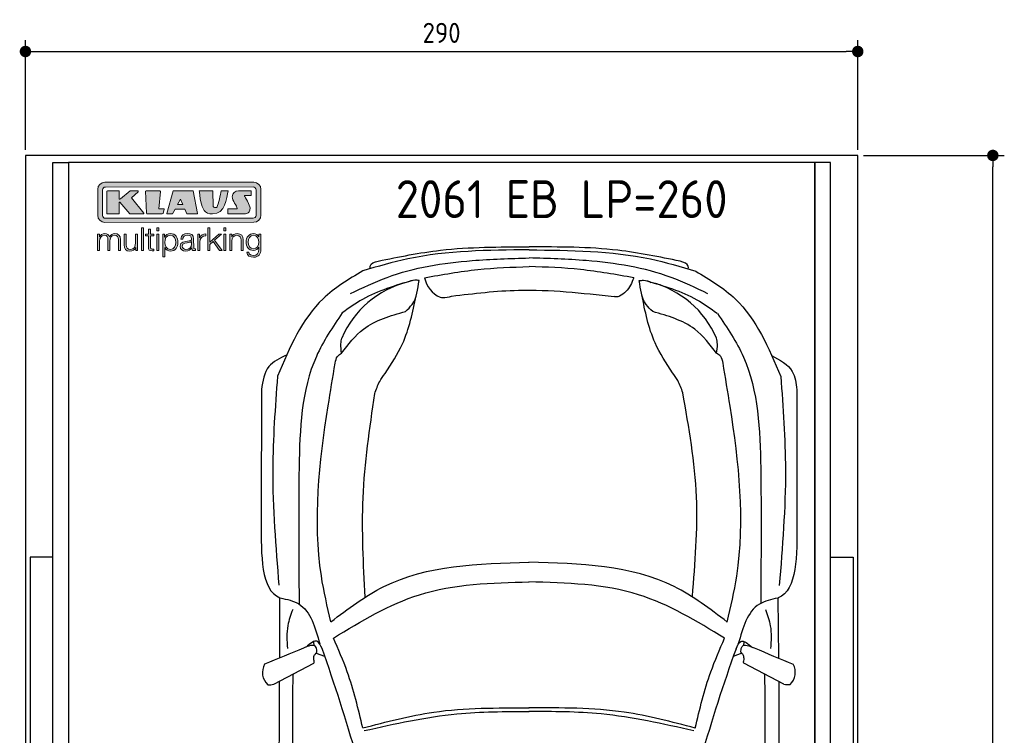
# Model space of a CAD drawing. Header units: millimetres. Extents: x -20 to 3411, y -1009 to 5673.
# Tile 2 of 2: x -20 to 3411, y 3179 to 5673. Entities that reach past the tile are written whole.
import ezdxf

# ---------------------------------------------------------------- set-up
doc = ezdxf.new("R2010")
doc.units = ezdxf.units.MM
for name, color, linetype in [('4', 3, 'Continuous'), ('5', 3, 'Continuous'), ('Car', 10, 'Continuous'), ('Logo', 7, 'Continuous')]:
    doc.layers.add(name, color=color, linetype=linetype)
doc.styles.get("Standard").update_dxf_attribs({"font": 'ISOCP.SHX'})
doc.dimstyles.new('GEN-ISO', dxfattribs={"dimscale": 20, "dimtxt": 3.5, "dimasz": 2, "dimexe": 2, "dimexo": 1, "dimgap": 1.5, "dimtad": 1, "dimdec": 1, "dimdsep": 46, "dimtxsty": 'Standard', "dimblk": 'PUNKT', "dimcen": 2, "dimclrd": 256, "dimclre": 256, "dimclrt": 2, "dimadec": 0, "dimazin": 0, "dimtp": 0.1, "dimtm": 0.1, "dimtfac": 0.71, "dimtdec": 1, "dimtmove": 2, "dimatfit": 3, "dimldrblk": 'PUNKT', "dimfxl": 0, "dimtolj": 1, "dimarcsym": 0})

# ---------------------------------------------------------------- blocks, each defined once
blk = doc.blocks.new('PUNKT')
at = {"layer": '4', "color": 0, "linetype": 'ByBlock'}
blk.add_line((-0.5, 0), (-1, 0), dxfattribs=at)
at = {"layer": '4', "color": 0, "linetype": 'ByBlock', "const_width": 0.5}
blk.add_lwpolyline([(-0.25, 0, 1), (0.25, 0, 1)], format="xyb", close=True, dxfattribs=at)
blk = doc.blocks.new('*D3')
at = {"layer": '5', "lineweight": -2}
for p, q in [((0, 5220), (0, 5602.1)), ((2900, 5220), (2900, 5602.1)), ((40, 5562.1), (2860, 5562.1))]:
    blk.add_line(p, q, dxfattribs=at)
at = {"layer": 'DEFPOINTS', "color": 0}
for p in [(2900, 5562.1), (0, 5200), (2900, 5200)]:
    blk.add_point(p, dxfattribs=at)
at = {"layer": '5', "lineweight": -2, "xscale": 40, "yscale": 40, "zscale": 40, "rotation": 180}
blk.add_blockref('PUNKT', (0, 5562.1), dxfattribs=at)
at = {"layer": '5', "lineweight": -2, "xscale": 40, "yscale": 40, "zscale": 40}
blk.add_blockref('PUNKT', (2900, 5562.1), dxfattribs=at)
at = {"layer": '5', "color": 2, "insert": (1450, 5627.1), "char_height": 70, "attachment_point": 5}
blk.add_mtext('290', dxfattribs=at)
blk = doc.blocks.new('*D6')
at = {"layer": '5', "lineweight": -2}
for p, q in [((2920, 5200), (3410.6, 5200)), ((3370.6, 40), (3370.6, 5160)), ((2870, 0), (3410.6, 0))]:
    blk.add_line(p, q, dxfattribs=at)
at = {"layer": 'DEFPOINTS', "color": 0}
for p in [(2900, 5200), (3370.6, 5200), (2850, 0)]:
    blk.add_point(p, dxfattribs=at)
at = {"layer": '5', "lineweight": -2, "xscale": 40, "yscale": 40, "zscale": 40}
for p, rotation in [((3370.6, 5200), 90), ((3370.6, 0), 270)]:
    blk.add_blockref('PUNKT', p, dxfattribs=dict(at, rotation=rotation))
at = {"layer": '5', "color": 2, "insert": (3305.6, 2600), "char_height": 70, "attachment_point": 5, "rotation": 90}
blk.add_mtext('\\A1;520', dxfattribs=at)
blk = doc.blocks.new('KLAUS')
at = {"layer": 'Logo'}
h = blk.add_hatch(color=8, dxfattribs=at)
h.dxf.hatch_style = 2
edge = h.paths.add_edge_path()
edge.add_spline(control_points=[(3.6, 29.09), (2.88, 29.09), (2.3, 28.51), (2.3, 27.8), (2.3, 27.8), (2.3, 16.11), (2.3, 16.11), (2.3, 15.39), (2.88, 14.81), (3.6, 14.81), (3.6, 14.81), (71.16, 14.81), (71.16, 14.81), (71.88, 14.81), (72.46, 15.39), (72.46, 16.11), (72.46, 16.11), (72.46, 27.8), (72.46, 27.8), (72.46, 28.51), (71.88, 29.09), (71.16, 29.09), (71.16, 29.09), (3.6, 29.09), (3.6, 29.09), (3.6, 29.09), (3.6, 29.09), (3.6, 29.09)], knot_values=[0, 0, 0, 0, 1, 1, 1, 2, 2, 2, 3, 3, 3, 4, 4, 4, 5, 5, 5, 6, 6, 6, 7, 7, 7, 8, 8, 8, 9, 9, 9, 9], degree=3, periodic=0)
edge = h.paths.add_edge_path()
edge.add_spline(control_points=[(3.35, 31.23), (3.35, 31.23), (71.47, 31.23), (71.47, 31.23), (73.26, 31.23), (74.71, 29.77), (74.71, 27.99), (74.71, 27.99), (74.71, 16.17), (74.71, 16.17), (74.71, 14.38), (73.26, 12.93), (71.47, 12.93), (71.47, 12.93), (3.35, 12.93), (3.35, 12.93), (1.56, 12.93), (0.11, 14.38), (0.11, 16.17), (0.11, 16.17), (0.11, 27.99), (0.11, 27.99), (0.11, 29.77), (1.56, 31.23), (3.35, 31.23), (3.35, 31.23), (3.35, 31.23), (3.35, 31.23)], knot_values=[0, 0, 0, 0, 1, 1, 1, 2, 2, 2, 3, 3, 3, 4, 4, 4, 5, 5, 5, 6, 6, 6, 7, 7, 7, 8, 8, 8, 9, 9, 9, 9], degree=3, periodic=0)
h = blk.add_hatch(color=8, dxfattribs=at)
h.dxf.hatch_style = 2
edge = h.paths.add_edge_path()
edge.add_spline(control_points=[(4.5, 27.33), (4.5, 27.33), (9.7, 27.33), (9.7, 27.33), (9.84, 27.33), (9.96, 27.22), (9.96, 27.08), (9.96, 27.08), (9.96, 23.69), (9.96, 23.69), (9.96, 23.69), (9.94, 23.64), (10.04, 23.59), (10.14, 23.53), (10.2, 23.57), (10.2, 23.57), (10.2, 23.57), (10.51, 23.75), (10.51, 23.75), (10.51, 23.75), (14.94, 27.33), (14.94, 27.33), (14.94, 27.33), (18.41, 27.33), (18.41, 27.33), (18.41, 27.33), (18.49, 27.33), (18.56, 27.2), (18.65, 27.04), (18.53, 26.91), (18.53, 26.91), (18.53, 26.91), (15.49, 24.11), (15.49, 24.11), (15.49, 24.11), (21.14, 17.06), (21.14, 17.06), (21.14, 17.06), (21.13, 16.91), (21.13, 16.91), (21.08, 16.84), (20.99, 16.82), (20.99, 16.82), (20.99, 16.82), (14.7, 16.82), (14.7, 16.82), (14.7, 16.82), (10.26, 22.17), (10.26, 22.17), (10.26, 22.17), (10.19, 22.24), (10.08, 22.21), (9.97, 22.18), (9.96, 22.11), (9.96, 22.11), (9.96, 22.11), (9.96, 17.08), (9.96, 17.08), (9.96, 16.94), (9.84, 16.82), (9.7, 16.82), (9.7, 16.82), (4.5, 16.82), (4.5, 16.82), (4.36, 16.82), (4.25, 16.94), (4.25, 17.08), (4.25, 17.08), (4.25, 27.08), (4.25, 27.08), (4.25, 27.22), (4.36, 27.33), (4.5, 27.33), (4.5, 27.33), (4.5, 27.33), (4.5, 27.33)], knot_values=[0, 0, 0, 0, 1, 1, 1, 2, 2, 2, 3, 3, 3, 4, 4, 4, 5, 5, 5, 6, 6, 6, 7, 7, 7, 8, 8, 8, 9, 9, 9, 10, 10, 10, 11, 11, 11, 12, 12, 12, 13, 13, 13, 14, 14, 14, 15, 15, 15, 16, 16, 16, 17, 17, 17, 18, 18, 18, 19, 19, 19, 20, 20, 20, 21, 21, 21, 22, 22, 22, 23, 23, 23, 24, 24, 24, 25, 25, 25, 25], degree=3, periodic=0)
h = blk.add_hatch(color=8, dxfattribs=at)
h.dxf.hatch_style = 2
h.paths.add_polyline_path([(22.42, 17.06), (21.97, 27.15), (22.24, 27.33), (28.55, 27.33), (28.86, 26.97), (28.01, 19.08), (30.26, 19.07), (30.44, 18.95), (30.08, 16.95), (29.49, 16.82), (22.6, 16.82)])
h = blk.add_hatch(color=8, dxfattribs=at)
h.paths.add_polyline_path([(36.52, 21.01), (38.93, 21.01), (37.87, 23.57)])
h.paths.add_polyline_path([(34.52, 27.33), (43.65, 27.33), (45.76, 16.94), (45.57, 16.82), (40.83, 16.82), (39.89, 18.95), (35.42, 18.95), (34.27, 16.82), (31.78, 16.82), (31.66, 17)])
h = blk.add_hatch(color=8, dxfattribs=at)
h.dxf.hatch_style = 2
edge = h.paths.add_edge_path()
edge.add_spline(control_points=[(52.69, 27.32), (52.69, 27.32), (52.88, 20.14), (52.88, 20.14), (53.01, 19.89), (53.2, 19.77), (53.43, 19.71), (53.91, 19.59), (54.43, 19.57), (54.64, 20.03), (55.23, 21.34), (56.27, 25.45), (56.6, 27.33), (56.6, 27.33), (59.77, 27.33), (59.77, 27.33), (58.77, 23.9), (58.56, 16.82), (52.63, 16.76), (48.72, 16.72), (48.01, 19.35), (47.27, 22.24), (46.89, 23.68), (46.54, 27.33), (46.54, 27.33), (46.54, 27.33), (52.69, 27.32), (52.69, 27.32), (52.69, 27.32), (52.69, 27.32), (52.69, 27.32)], knot_values=[0, 0, 0, 0, 1, 1, 1, 2, 2, 2, 3, 3, 3, 4, 4, 4, 5, 5, 5, 6, 6, 6, 7, 7, 7, 8, 8, 8, 9, 9, 9, 10, 10, 10, 10], degree=3, periodic=0)
h = blk.add_hatch(color=8, dxfattribs=at)
h.dxf.hatch_style = 2
edge = h.paths.add_edge_path()
edge.add_spline(control_points=[(64.46, 27.33), (64.46, 27.33), (70.31, 27.33), (70.31, 27.33), (70.31, 26.52), (70.31, 26.02), (70.31, 25.12), (70.31, 25.12), (67.3, 25.12), (67.3, 25.12), (67.24, 25.04), (67.25, 25.11), (67.25, 24.91), (67.25, 24.88), (69.73, 20.38), (69.73, 19.57), (69.73, 16.4), (67.22, 16.81), (65.9, 16.82), (65.9, 16.82), (59.59, 16.82), (59.59, 16.82), (59.59, 17.76), (59.59, 18.23), (59.59, 19.14), (59.59, 19.14), (63.75, 19.14), (63.75, 19.14), (63.82, 19.22), (63.81, 19.11), (63.81, 19.31), (63.81, 20.32), (61.58, 23.06), (61.58, 24.63), (61.58, 26.33), (62.83, 27.34), (64.46, 27.33), (64.46, 27.33), (64.46, 27.33), (64.46, 27.33)], knot_values=[0, 0, 0, 0, 1, 1, 1, 2, 2, 2, 3, 3, 3, 4, 4, 4, 5, 5, 5, 6, 6, 6, 7, 7, 7, 8, 8, 8, 9, 9, 9, 10, 10, 10, 11, 11, 11, 12, 12, 12, 13, 13, 13, 13], degree=3, periodic=0)
h = blk.add_hatch(color=30, dxfattribs=at)
h.dxf.hatch_style = 2
h.paths.add_polyline_path([(20.07, 0), (20.99, 0), (20.99, 10.45), (20.07, 10.45)])
h = blk.add_hatch(color=30, dxfattribs=at)
h.dxf.hatch_style = 2
edge = h.paths.add_edge_path()
edge.add_spline(control_points=[(24.22, 9.82), (24.22, 9.82), (23.3, 9.82), (23.3, 9.82), (23.3, 9.82), (23.3, 7.55), (23.3, 7.55), (23.3, 7.55), (21.98, 7.55), (21.98, 7.55), (21.98, 7.55), (21.98, 6.78), (21.98, 6.78), (21.98, 6.78), (23.3, 6.78), (23.3, 6.78), (23.3, 6.78), (23.3, 1.61), (23.3, 1.61), (23.28, 0.32), (23.71, -0.09), (24.94, -0.09), (25.22, -0.09), (25.48, -0.06), (25.76, -0.06), (25.76, -0.06), (25.76, 0.73), (25.76, 0.73), (25.5, 0.7), (25.23, 0.69), (24.97, 0.69), (24.31, 0.73), (24.22, 1.08), (24.22, 1.68), (24.22, 1.68), (24.22, 6.78), (24.22, 6.78), (24.22, 6.78), (25.76, 6.78), (25.76, 6.78), (25.76, 6.78), (25.76, 7.55), (25.76, 7.55), (25.76, 7.55), (24.22, 7.55), (24.22, 7.55), (24.22, 7.55), (24.22, 9.82), (24.22, 9.82), (24.22, 9.82), (24.22, 9.82), (24.22, 9.82)], knot_values=[0, 0, 0, 0, 1, 1, 1, 2, 2, 2, 3, 3, 3, 4, 4, 4, 5, 5, 5, 6, 6, 6, 7, 7, 7, 8, 8, 8, 9, 9, 9, 10, 10, 10, 11, 11, 11, 12, 12, 12, 13, 13, 13, 14, 14, 14, 15, 15, 15, 16, 16, 16, 17, 17, 17, 17], degree=3, periodic=0)
h = blk.add_hatch(color=30, dxfattribs=at)
h.paths.add_polyline_path([(27.1, 0), (28.03, 0), (28.03, 7.55), (27.1, 7.55)])
h.paths.add_polyline_path([(27.1, 8.98), (28.03, 8.98), (28.03, 10.45), (27.1, 10.45)])
h = blk.add_hatch(color=30, dxfattribs=at)
h.dxf.hatch_style = 2
h.paths.add_polyline_path([(50.4, 0), (51.32, 0), (51.32, 2.87), (52.82, 4.11), (55.8, 0), (56.96, 0), (53.52, 4.76), (56.74, 7.55), (55.51, 7.55), (51.32, 3.89), (51.32, 10.45), (50.4, 10.45)])
h = blk.add_hatch(color=30, dxfattribs=at)
h.paths.add_polyline_path([(57.74, 0), (58.66, 0), (58.66, 7.55), (57.74, 7.55)])
h.paths.add_polyline_path([(57.74, 8.98), (58.66, 8.98), (58.66, 10.45), (57.74, 10.45)])
h = blk.add_hatch(color=30, dxfattribs=at)
h.dxf.hatch_style = 2
edge = h.paths.add_edge_path()
edge.add_spline(control_points=[(0, 0), (0, 0), (0.92, 0), (0.92, 0), (0.92, 0), (0.92, 4.22), (0.92, 4.22), (0.94, 5.8), (1.58, 7), (3.18, 7), (4.35, 7), (4.77, 6.15), (4.76, 5.12), (4.76, 5.12), (4.76, 0), (4.76, 0), (4.76, 0), (5.68, 0), (5.68, 0), (5.68, 0), (5.68, 4.27), (5.68, 4.27), (5.68, 5.68), (6.14, 7), (7.73, 7), (9.05, 7), (9.52, 6.32), (9.52, 5.08), (9.52, 5.08), (9.52, 0), (9.52, 0), (9.52, 0), (10.44, 0), (10.44, 0), (10.44, 0), (10.44, 5.12), (10.44, 5.12), (10.44, 6.91), (9.59, 7.77), (7.94, 7.77), (6.94, 7.77), (5.99, 7.29), (5.54, 6.3), (5.26, 7.29), (4.36, 7.77), (3.37, 7.77), (2.17, 7.77), (1.38, 7.19), (0.89, 6.28), (0.89, 6.28), (0.85, 6.28), (0.85, 6.28), (0.85, 6.28), (0.85, 7.55), (0.85, 7.55), (0.85, 7.55), (0, 7.55), (0, 7.55), (0, 7.55), (0, 0), (0, 0), (0, 0), (0, 0), (0, 0)], knot_values=[0, 0, 0, 0, 1, 1, 1, 2, 2, 2, 3, 3, 3, 4, 4, 4, 5, 5, 5, 6, 6, 6, 7, 7, 7, 8, 8, 8, 9, 9, 9, 10, 10, 10, 11, 11, 11, 12, 12, 12, 13, 13, 13, 14, 14, 14, 15, 15, 15, 16, 16, 16, 17, 17, 17, 18, 18, 18, 19, 19, 19, 20, 20, 20, 21, 21, 21, 21], degree=3, periodic=0)
h = blk.add_hatch(color=30, dxfattribs=at)
h.dxf.hatch_style = 2
edge = h.paths.add_edge_path()
edge.add_spline(control_points=[(18.31, 7.55), (18.31, 7.55), (17.39, 7.55), (17.39, 7.55), (17.39, 7.55), (17.39, 3.59), (17.39, 3.59), (17.39, 2.05), (16.7, 0.56), (15.12, 0.56), (13.66, 0.56), (13.15, 1.27), (13.1, 2.64), (13.1, 2.64), (13.1, 7.55), (13.1, 7.55), (13.1, 7.55), (12.18, 7.55), (12.18, 7.55), (12.18, 7.55), (12.18, 2.65), (12.18, 2.65), (12.18, 0.89), (12.93, -0.22), (14.83, -0.22), (15.96, -0.22), (16.95, 0.35), (17.44, 1.36), (17.44, 1.36), (17.47, 1.36), (17.47, 1.36), (17.47, 1.36), (17.47, 0), (17.47, 0), (17.47, 0), (18.31, 0), (18.31, 0), (18.31, 0), (18.31, 7.55), (18.31, 7.55), (18.31, 7.55), (18.31, 7.55), (18.31, 7.55)], knot_values=[0, 0, 0, 0, 1, 1, 1, 2, 2, 2, 3, 3, 3, 4, 4, 4, 5, 5, 5, 6, 6, 6, 7, 7, 7, 8, 8, 8, 9, 9, 9, 10, 10, 10, 11, 11, 11, 12, 12, 12, 13, 13, 13, 14, 14, 14, 14], degree=3, periodic=0)
h = blk.add_hatch(color=30, dxfattribs=at)
edge = h.paths.add_edge_path()
edge.add_spline(control_points=[(35.84, 3.78), (35.84, 2.21), (35.12, 0.56), (33.37, 0.56), (31.4, 0.56), (30.72, 2.21), (30.72, 3.78), (30.72, 5.49), (31.33, 7), (33.37, 7), (35.12, 7), (35.84, 5.34), (35.84, 3.78), (35.84, 3.78), (35.84, 3.78), (35.84, 3.78)], knot_values=[0, 0, 0, 0, 1, 1, 1, 2, 2, 2, 3, 3, 3, 4, 4, 4, 5, 5, 5, 5], degree=3, periodic=0)
edge = h.paths.add_edge_path()
edge.add_spline(control_points=[(29.79, -2.8), (29.79, -2.8), (30.72, -2.8), (30.72, -2.8), (30.72, -2.8), (30.72, 1.43), (30.72, 1.43), (30.72, 1.43), (30.74, 1.43), (30.74, 1.43), (31.14, 0.35), (32.24, -0.22), (33.37, -0.22), (35.66, -0.22), (36.76, 1.64), (36.76, 3.78), (36.76, 5.91), (35.66, 7.77), (33.37, 7.77), (32.15, 7.77), (31.1, 7.14), (30.67, 6.12), (30.67, 6.12), (30.64, 6.12), (30.64, 6.12), (30.64, 6.12), (30.64, 7.55), (30.64, 7.55), (30.64, 7.55), (29.79, 7.55), (29.79, 7.55), (29.79, 7.55), (29.79, -2.8), (29.79, -2.8), (29.79, -2.8), (29.79, -2.8), (29.79, -2.8)], knot_values=[0, 0, 0, 0, 1, 1, 1, 2, 2, 2, 3, 3, 3, 4, 4, 4, 5, 5, 5, 6, 6, 6, 7, 7, 7, 8, 8, 8, 9, 9, 9, 10, 10, 10, 11, 11, 11, 12, 12, 12, 12], degree=3, periodic=0)
h = blk.add_hatch(color=30, dxfattribs=at)
edge = h.paths.add_edge_path()
edge.add_spline(control_points=[(43.03, 2.93), (43.04, 1.45), (41.8, 0.56), (40.39, 0.56), (39.53, 0.56), (38.71, 1.13), (38.71, 2.05), (38.71, 3.53), (40.66, 3.51), (42.22, 3.79), (42.47, 3.84), (42.88, 3.91), (43, 4.13), (43, 4.13), (43.03, 4.13), (43.03, 4.13), (43.03, 4.13), (43.03, 2.93), (43.03, 2.93), (43.03, 2.93), (43.03, 2.93), (43.03, 2.93)], knot_values=[0, 0, 0, 0, 1, 1, 1, 2, 2, 2, 3, 3, 3, 4, 4, 4, 5, 5, 5, 6, 6, 6, 7, 7, 7, 7], degree=3, periodic=0)
edge = h.paths.add_edge_path()
edge.add_spline(control_points=[(39.03, 5.24), (39.06, 6.47), (39.91, 7), (41.05, 7), (42.14, 7), (43.03, 6.69), (43.03, 5.45), (43.03, 4.61), (42.6, 4.51), (41.84, 4.42), (39.85, 4.19), (37.79, 4.11), (37.79, 1.99), (37.79, 0.47), (38.93, -0.22), (40.32, -0.22), (41.77, -0.22), (42.43, 0.34), (43.07, 1.32), (43.07, 1.32), (43.1, 1.32), (43.1, 1.32), (43.1, 0.53), (43.25, 0), (44.19, 0), (44.43, 0), (44.58, 0.01), (44.79, 0.06), (44.79, 0.06), (44.79, 0.83), (44.79, 0.83), (44.71, 0.81), (44.6, 0.78), (44.49, 0.78), (44.13, 0.78), (43.95, 0.98), (43.95, 1.33), (43.95, 1.33), (43.95, 5.34), (43.95, 5.34), (43.95, 7.36), (42.5, 7.77), (41.17, 7.77), (39.44, 7.77), (38.2, 7.01), (38.11, 5.24), (38.11, 5.24), (39.03, 5.24), (39.03, 5.24), (39.03, 5.24), (39.03, 5.24), (39.03, 5.24)], knot_values=[0, 0, 0, 0, 1, 1, 1, 2, 2, 2, 3, 3, 3, 4, 4, 4, 5, 5, 5, 6, 6, 6, 7, 7, 7, 8, 8, 8, 9, 9, 9, 10, 10, 10, 11, 11, 11, 12, 12, 12, 13, 13, 13, 14, 14, 14, 15, 15, 15, 16, 16, 16, 17, 17, 17, 17], degree=3, periodic=0)
h = blk.add_hatch(color=30, dxfattribs=at)
h.dxf.hatch_style = 2
edge = h.paths.add_edge_path()
edge.add_spline(control_points=[(45.79, 0), (45.79, 0), (46.71, 0), (46.71, 0), (46.71, 0), (46.71, 4.03), (46.71, 4.03), (46.71, 5.59), (47.85, 6.82), (49.52, 6.73), (49.52, 6.73), (49.52, 7.66), (49.52, 7.66), (48.16, 7.72), (47.14, 7), (46.67, 5.78), (46.67, 5.78), (46.64, 5.78), (46.64, 5.78), (46.64, 5.78), (46.64, 7.55), (46.64, 7.55), (46.64, 7.55), (45.79, 7.55), (45.79, 7.55), (45.79, 7.55), (45.79, 0), (45.79, 0), (45.79, 0), (45.79, 0), (45.79, 0)], knot_values=[0, 0, 0, 0, 1, 1, 1, 2, 2, 2, 3, 3, 3, 4, 4, 4, 5, 5, 5, 6, 6, 6, 7, 7, 7, 8, 8, 8, 9, 9, 9, 10, 10, 10, 10], degree=3, periodic=0)
h = blk.add_hatch(color=30, dxfattribs=at)
h.dxf.hatch_style = 2
edge = h.paths.add_edge_path()
edge.add_spline(control_points=[(60.41, 0), (60.41, 0), (61.33, 0), (61.33, 0), (61.33, 0), (61.33, 4.41), (61.33, 4.41), (61.36, 5.89), (62.24, 7), (63.7, 7), (65.2, 7), (65.62, 6.02), (65.62, 4.71), (65.62, 4.71), (65.62, 0), (65.62, 0), (65.62, 0), (66.54, 0), (66.54, 0), (66.54, 0), (66.54, 4.86), (66.54, 4.86), (66.54, 6.66), (65.9, 7.77), (63.78, 7.77), (62.71, 7.77), (61.7, 7.16), (61.36, 6.25), (61.36, 6.25), (61.33, 6.25), (61.33, 6.25), (61.33, 6.25), (61.33, 7.55), (61.33, 7.55), (61.33, 7.55), (60.41, 7.55), (60.41, 7.55), (60.41, 7.55), (60.41, 0), (60.41, 0), (60.41, 0), (60.41, 0), (60.41, 0)], knot_values=[0, 0, 0, 0, 1, 1, 1, 2, 2, 2, 3, 3, 3, 4, 4, 4, 5, 5, 5, 6, 6, 6, 7, 7, 7, 8, 8, 8, 9, 9, 9, 10, 10, 10, 11, 11, 11, 12, 12, 12, 13, 13, 13, 14, 14, 14, 14], degree=3, periodic=0)
h = blk.add_hatch(color=30, dxfattribs=at)
edge = h.paths.add_edge_path()
edge.add_spline(control_points=[(71.32, 0.86), (69.62, 0.86), (68.83, 2.34), (68.83, 3.86), (68.83, 5.43), (69.56, 7), (71.32, 7), (73.06, 7), (73.75, 5.34), (73.75, 3.86), (73.75, 2.33), (72.91, 0.86), (71.32, 0.86), (71.32, 0.86), (71.32, 0.86), (71.32, 0.86)], knot_values=[0, 0, 0, 0, 1, 1, 1, 2, 2, 2, 3, 3, 3, 4, 4, 4, 5, 5, 5, 5], degree=3, periodic=0)
edge = h.paths.add_edge_path()
edge.add_spline(control_points=[(74.67, 7.55), (74.67, 7.55), (73.75, 7.55), (73.75, 7.55), (73.75, 7.55), (73.75, 6.25), (73.75, 6.25), (73.75, 6.25), (73.72, 6.25), (73.72, 6.25), (73.35, 7.09), (72.41, 7.77), (71.32, 7.77), (69.13, 7.77), (67.9, 6.05), (67.9, 3.97), (67.9, 1.82), (68.9, 0.09), (71.32, 0.09), (72.4, 0.09), (73.29, 0.72), (73.72, 1.64), (73.72, 1.64), (73.75, 1.64), (73.75, 1.64), (73.75, 1.64), (73.75, 0.61), (73.75, 0.61), (73.75, -1.23), (73.01, -2.24), (71.32, -2.24), (70.29, -2.24), (69.31, -1.85), (69.1, -0.73), (69.1, -0.73), (68.18, -0.73), (68.18, -0.73), (68.31, -2.34), (69.81, -3.02), (71.32, -3.02), (73.79, -3.02), (74.65, -1.64), (74.67, 0.61), (74.67, 0.61), (74.67, 7.55), (74.67, 7.55), (74.67, 7.55), (74.67, 7.55), (74.67, 7.55)], knot_values=[0, 0, 0, 0, 1, 1, 1, 2, 2, 2, 3, 3, 3, 4, 4, 4, 5, 5, 5, 6, 6, 6, 7, 7, 7, 8, 8, 8, 9, 9, 9, 10, 10, 10, 11, 11, 11, 12, 12, 12, 13, 13, 13, 14, 14, 14, 15, 15, 15, 16, 16, 16, 16], degree=3, periodic=0)
at = {"layer": 'Logo', "lineweight": 0}
for points in [[(22.42, 17.06), (21.97, 27.15), (22.24, 27.33), (28.55, 27.33), (28.86, 26.97), (28.01, 19.08), (30.26, 19.07), (30.44, 18.95), (30.08, 16.95), (29.49, 16.82), (22.6, 16.82), (22.42, 17.06), (22.42, 17.06)], [(34.52, 27.33), (43.65, 27.33), (45.76, 16.94), (45.57, 16.82), (40.83, 16.82), (39.89, 18.95), (35.42, 18.95), (34.27, 16.82), (31.78, 16.82), (31.66, 17), (34.52, 27.33), (34.52, 27.33)], [(36.52, 21.01), (38.93, 21.01), (37.87, 23.57), (36.52, 21.01), (36.52, 21.01)], [(20.07, 0), (20.99, 0), (20.99, 10.45), (20.07, 10.45), (20.07, 0), (20.07, 0)], [(27.1, 8.98), (28.03, 8.98), (28.03, 10.45), (27.1, 10.45), (27.1, 8.98), (27.1, 8.98)], [(50.4, 0), (51.32, 0), (51.32, 2.87), (52.82, 4.11), (55.8, 0), (56.96, 0), (53.52, 4.76), (56.74, 7.55), (55.51, 7.55), (51.32, 3.89), (51.32, 10.45), (50.4, 10.45), (50.4, 0), (50.4, 0)], [(57.74, 8.98), (58.66, 8.98), (58.66, 10.45), (57.74, 10.45), (57.74, 8.98), (57.74, 8.98)], [(27.1, 0), (28.03, 0), (28.03, 7.55), (27.1, 7.55), (27.1, 0), (27.1, 0)], [(57.74, 0), (58.66, 0), (58.66, 7.55), (57.74, 7.55), (57.74, 0), (57.74, 0)]]:
    blk.add_lwpolyline(points, dxfattribs=at)
for points, knots in [([(3.35, 31.23), (3.35, 31.23), (71.47, 31.23), (71.47, 31.23), (73.26, 31.23), (74.71, 29.77), (74.71, 27.99), (74.71, 27.99), (74.71, 16.17), (74.71, 16.17), (74.71, 14.38), (73.26, 12.93), (71.47, 12.93), (71.47, 12.93), (3.35, 12.93), (3.35, 12.93), (1.56, 12.93), (0.11, 14.38), (0.11, 16.17), (0.11, 16.17), (0.11, 27.99), (0.11, 27.99), (0.11, 29.77), (1.56, 31.23), (3.35, 31.23), (3.35, 31.23), (3.35, 31.23), (3.35, 31.23)], [0, 0, 0, 0, 1, 1, 1, 2, 2, 2, 3, 3, 3, 4, 4, 4, 5, 5, 5, 6, 6, 6, 7, 7, 7, 8, 8, 8, 9, 9, 9, 9]), ([(3.6, 29.09), (2.88, 29.09), (2.3, 28.51), (2.3, 27.8), (2.3, 27.8), (2.3, 16.11), (2.3, 16.11), (2.3, 15.39), (2.88, 14.81), (3.6, 14.81), (3.6, 14.81), (71.16, 14.81), (71.16, 14.81), (71.88, 14.81), (72.46, 15.39), (72.46, 16.11), (72.46, 16.11), (72.46, 27.8), (72.46, 27.8), (72.46, 28.51), (71.88, 29.09), (71.16, 29.09), (71.16, 29.09), (3.6, 29.09), (3.6, 29.09), (3.6, 29.09), (3.6, 29.09), (3.6, 29.09)], [0, 0, 0, 0, 1, 1, 1, 2, 2, 2, 3, 3, 3, 4, 4, 4, 5, 5, 5, 6, 6, 6, 7, 7, 7, 8, 8, 8, 9, 9, 9, 9]), ([(4.5, 27.33), (4.5, 27.33), (9.7, 27.33), (9.7, 27.33), (9.84, 27.33), (9.96, 27.22), (9.96, 27.08), (9.96, 27.08), (9.96, 23.69), (9.96, 23.69), (9.96, 23.69), (9.94, 23.64), (10.04, 23.59), (10.14, 23.53), (10.2, 23.57), (10.2, 23.57), (10.2, 23.57), (10.51, 23.75), (10.51, 23.75), (10.51, 23.75), (14.94, 27.33), (14.94, 27.33), (14.94, 27.33), (18.41, 27.33), (18.41, 27.33), (18.41, 27.33), (18.49, 27.33), (18.56, 27.2), (18.65, 27.04), (18.53, 26.91), (18.53, 26.91), (18.53, 26.91), (15.49, 24.11), (15.49, 24.11), (15.49, 24.11), (21.14, 17.06), (21.14, 17.06), (21.14, 17.06), (21.13, 16.91), (21.13, 16.91), (21.08, 16.84), (20.99, 16.82), (20.99, 16.82), (20.99, 16.82), (14.7, 16.82), (14.7, 16.82), (14.7, 16.82), (10.26, 22.17), (10.26, 22.17), (10.26, 22.17), (10.19, 22.24), (10.08, 22.21), (9.97, 22.18), (9.96, 22.11), (9.96, 22.11), (9.96, 22.11), (9.96, 17.08), (9.96, 17.08), (9.96, 16.94), (9.84, 16.82), (9.7, 16.82), (9.7, 16.82), (4.5, 16.82), (4.5, 16.82), (4.36, 16.82), (4.25, 16.94), (4.25, 17.08), (4.25, 17.08), (4.25, 27.08), (4.25, 27.08), (4.25, 27.22), (4.36, 27.33), (4.5, 27.33), (4.5, 27.33), (4.5, 27.33), (4.5, 27.33)], [0, 0, 0, 0, 1, 1, 1, 2, 2, 2, 3, 3, 3, 4, 4, 4, 5, 5, 5, 6, 6, 6, 7, 7, 7, 8, 8, 8, 9, 9, 9, 10, 10, 10, 11, 11, 11, 12, 12, 12, 13, 13, 13, 14, 14, 14, 15, 15, 15, 16, 16, 16, 17, 17, 17, 18, 18, 18, 19, 19, 19, 20, 20, 20, 21, 21, 21, 22, 22, 22, 23, 23, 23, 24, 24, 24, 25, 25, 25, 25]), ([(52.69, 27.32), (52.69, 27.32), (52.88, 20.14), (52.88, 20.14), (53.01, 19.89), (53.2, 19.77), (53.43, 19.71), (53.91, 19.59), (54.43, 19.57), (54.64, 20.03), (55.23, 21.34), (56.27, 25.45), (56.6, 27.33), (56.6, 27.33), (59.77, 27.33), (59.77, 27.33), (58.77, 23.9), (58.56, 16.82), (52.63, 16.76), (48.72, 16.72), (48.01, 19.35), (47.27, 22.24), (46.89, 23.68), (46.54, 27.33), (46.54, 27.33), (46.54, 27.33), (52.69, 27.32), (52.69, 27.32), (52.69, 27.32), (52.69, 27.32), (52.69, 27.32)], [0, 0, 0, 0, 1, 1, 1, 2, 2, 2, 3, 3, 3, 4, 4, 4, 5, 5, 5, 6, 6, 6, 7, 7, 7, 8, 8, 8, 9, 9, 9, 10, 10, 10, 10]), ([(64.46, 27.33), (64.46, 27.33), (70.31, 27.33), (70.31, 27.33), (70.31, 26.52), (70.31, 26.02), (70.31, 25.12), (70.31, 25.12), (67.3, 25.12), (67.3, 25.12), (67.24, 25.04), (67.25, 25.11), (67.25, 24.91), (67.25, 24.88), (69.73, 20.38), (69.73, 19.57), (69.73, 16.4), (67.22, 16.81), (65.9, 16.82), (65.9, 16.82), (59.59, 16.82), (59.59, 16.82), (59.59, 17.76), (59.59, 18.23), (59.59, 19.14), (59.59, 19.14), (63.75, 19.14), (63.75, 19.14), (63.82, 19.22), (63.81, 19.11), (63.81, 19.31), (63.81, 20.32), (61.58, 23.06), (61.58, 24.63), (61.58, 26.33), (62.83, 27.34), (64.46, 27.33), (64.46, 27.33), (64.46, 27.33), (64.46, 27.33)], [0, 0, 0, 0, 1, 1, 1, 2, 2, 2, 3, 3, 3, 4, 4, 4, 5, 5, 5, 6, 6, 6, 7, 7, 7, 8, 8, 8, 9, 9, 9, 10, 10, 10, 11, 11, 11, 12, 12, 12, 13, 13, 13, 13]), ([(24.22, 9.82), (24.22, 9.82), (23.3, 9.82), (23.3, 9.82), (23.3, 9.82), (23.3, 7.55), (23.3, 7.55), (23.3, 7.55), (21.98, 7.55), (21.98, 7.55), (21.98, 7.55), (21.98, 6.78), (21.98, 6.78), (21.98, 6.78), (23.3, 6.78), (23.3, 6.78), (23.3, 6.78), (23.3, 1.61), (23.3, 1.61), (23.28, 0.32), (23.71, -0.09), (24.94, -0.09), (25.22, -0.09), (25.48, -0.06), (25.76, -0.06), (25.76, -0.06), (25.76, 0.73), (25.76, 0.73), (25.5, 0.7), (25.23, 0.69), (24.97, 0.69), (24.31, 0.73), (24.22, 1.08), (24.22, 1.68), (24.22, 1.68), (24.22, 6.78), (24.22, 6.78), (24.22, 6.78), (25.76, 6.78), (25.76, 6.78), (25.76, 6.78), (25.76, 7.55), (25.76, 7.55), (25.76, 7.55), (24.22, 7.55), (24.22, 7.55), (24.22, 7.55), (24.22, 9.82), (24.22, 9.82), (24.22, 9.82), (24.22, 9.82), (24.22, 9.82)], [0, 0, 0, 0, 1, 1, 1, 2, 2, 2, 3, 3, 3, 4, 4, 4, 5, 5, 5, 6, 6, 6, 7, 7, 7, 8, 8, 8, 9, 9, 9, 10, 10, 10, 11, 11, 11, 12, 12, 12, 13, 13, 13, 14, 14, 14, 15, 15, 15, 16, 16, 16, 17, 17, 17, 17]), ([(0, 0), (0, 0), (0.92, 0), (0.92, 0), (0.92, 0), (0.92, 4.22), (0.92, 4.22), (0.94, 5.8), (1.58, 7), (3.18, 7), (4.35, 7), (4.77, 6.15), (4.76, 5.12), (4.76, 5.12), (4.76, 0), (4.76, 0), (4.76, 0), (5.68, 0), (5.68, 0), (5.68, 0), (5.68, 4.27), (5.68, 4.27), (5.68, 5.68), (6.14, 7), (7.73, 7), (9.05, 7), (9.52, 6.32), (9.52, 5.08), (9.52, 5.08), (9.52, 0), (9.52, 0), (9.52, 0), (10.44, 0), (10.44, 0), (10.44, 0), (10.44, 5.12), (10.44, 5.12), (10.44, 6.91), (9.59, 7.77), (7.94, 7.77), (6.94, 7.77), (5.99, 7.29), (5.54, 6.3), (5.26, 7.29), (4.36, 7.77), (3.37, 7.77), (2.17, 7.77), (1.38, 7.19), (0.89, 6.28), (0.89, 6.28), (0.85, 6.28), (0.85, 6.28), (0.85, 6.28), (0.85, 7.55), (0.85, 7.55), (0.85, 7.55), (0, 7.55), (0, 7.55), (0, 7.55), (0, 0), (0, 0), (0, 0), (0, 0), (0, 0)], [0, 0, 0, 0, 1, 1, 1, 2, 2, 2, 3, 3, 3, 4, 4, 4, 5, 5, 5, 6, 6, 6, 7, 7, 7, 8, 8, 8, 9, 9, 9, 10, 10, 10, 11, 11, 11, 12, 12, 12, 13, 13, 13, 14, 14, 14, 15, 15, 15, 16, 16, 16, 17, 17, 17, 18, 18, 18, 19, 19, 19, 20, 20, 20, 21, 21, 21, 21]), ([(18.31, 7.55), (18.31, 7.55), (17.39, 7.55), (17.39, 7.55), (17.39, 7.55), (17.39, 3.59), (17.39, 3.59), (17.39, 2.05), (16.7, 0.56), (15.12, 0.56), (13.66, 0.56), (13.15, 1.27), (13.1, 2.64), (13.1, 2.64), (13.1, 7.55), (13.1, 7.55), (13.1, 7.55), (12.18, 7.55), (12.18, 7.55), (12.18, 7.55), (12.18, 2.65), (12.18, 2.65), (12.18, 0.89), (12.93, -0.22), (14.83, -0.22), (15.96, -0.22), (16.95, 0.35), (17.44, 1.36), (17.44, 1.36), (17.47, 1.36), (17.47, 1.36), (17.47, 1.36), (17.47, 0), (17.47, 0), (17.47, 0), (18.31, 0), (18.31, 0), (18.31, 0), (18.31, 7.55), (18.31, 7.55), (18.31, 7.55), (18.31, 7.55), (18.31, 7.55)], [0, 0, 0, 0, 1, 1, 1, 2, 2, 2, 3, 3, 3, 4, 4, 4, 5, 5, 5, 6, 6, 6, 7, 7, 7, 8, 8, 8, 9, 9, 9, 10, 10, 10, 11, 11, 11, 12, 12, 12, 13, 13, 13, 14, 14, 14, 14]), ([(29.79, -2.8), (29.79, -2.8), (30.72, -2.8), (30.72, -2.8), (30.72, -2.8), (30.72, 1.43), (30.72, 1.43), (30.72, 1.43), (30.74, 1.43), (30.74, 1.43), (31.14, 0.35), (32.24, -0.22), (33.37, -0.22), (35.66, -0.22), (36.76, 1.64), (36.76, 3.78), (36.76, 5.91), (35.66, 7.77), (33.37, 7.77), (32.15, 7.77), (31.1, 7.14), (30.67, 6.12), (30.67, 6.12), (30.64, 6.12), (30.64, 6.12), (30.64, 6.12), (30.64, 7.55), (30.64, 7.55), (30.64, 7.55), (29.79, 7.55), (29.79, 7.55), (29.79, 7.55), (29.79, -2.8), (29.79, -2.8), (29.79, -2.8), (29.79, -2.8), (29.79, -2.8)], [0, 0, 0, 0, 1, 1, 1, 2, 2, 2, 3, 3, 3, 4, 4, 4, 5, 5, 5, 6, 6, 6, 7, 7, 7, 8, 8, 8, 9, 9, 9, 10, 10, 10, 11, 11, 11, 12, 12, 12, 12]), ([(35.84, 3.78), (35.84, 2.21), (35.12, 0.56), (33.37, 0.56), (31.4, 0.56), (30.72, 2.21), (30.72, 3.78), (30.72, 5.49), (31.33, 7), (33.37, 7), (35.12, 7), (35.84, 5.34), (35.84, 3.78), (35.84, 3.78), (35.84, 3.78), (35.84, 3.78)], [0, 0, 0, 0, 1, 1, 1, 2, 2, 2, 3, 3, 3, 4, 4, 4, 5, 5, 5, 5]), ([(39.03, 5.24), (39.06, 6.47), (39.91, 7), (41.05, 7), (42.14, 7), (43.03, 6.69), (43.03, 5.45), (43.03, 4.61), (42.6, 4.51), (41.84, 4.42), (39.85, 4.19), (37.79, 4.11), (37.79, 1.99), (37.79, 0.47), (38.93, -0.22), (40.32, -0.22), (41.77, -0.22), (42.43, 0.34), (43.07, 1.32), (43.07, 1.32), (43.1, 1.32), (43.1, 1.32), (43.1, 0.53), (43.25, 0), (44.19, 0), (44.43, 0), (44.58, 0.01), (44.79, 0.06), (44.79, 0.06), (44.79, 0.83), (44.79, 0.83), (44.71, 0.81), (44.6, 0.78), (44.49, 0.78), (44.13, 0.78), (43.95, 0.98), (43.95, 1.33), (43.95, 1.33), (43.95, 5.34), (43.95, 5.34), (43.95, 7.36), (42.5, 7.77), (41.17, 7.77), (39.44, 7.77), (38.2, 7.01), (38.11, 5.24), (38.11, 5.24), (39.03, 5.24), (39.03, 5.24), (39.03, 5.24), (39.03, 5.24), (39.03, 5.24)], [0, 0, 0, 0, 1, 1, 1, 2, 2, 2, 3, 3, 3, 4, 4, 4, 5, 5, 5, 6, 6, 6, 7, 7, 7, 8, 8, 8, 9, 9, 9, 10, 10, 10, 11, 11, 11, 12, 12, 12, 13, 13, 13, 14, 14, 14, 15, 15, 15, 16, 16, 16, 17, 17, 17, 17]), ([(45.79, 0), (45.79, 0), (46.71, 0), (46.71, 0), (46.71, 0), (46.71, 4.03), (46.71, 4.03), (46.71, 5.59), (47.85, 6.82), (49.52, 6.73), (49.52, 6.73), (49.52, 7.66), (49.52, 7.66), (48.16, 7.72), (47.14, 7), (46.67, 5.78), (46.67, 5.78), (46.64, 5.78), (46.64, 5.78), (46.64, 5.78), (46.64, 7.55), (46.64, 7.55), (46.64, 7.55), (45.79, 7.55), (45.79, 7.55), (45.79, 7.55), (45.79, 0), (45.79, 0), (45.79, 0), (45.79, 0), (45.79, 0)], [0, 0, 0, 0, 1, 1, 1, 2, 2, 2, 3, 3, 3, 4, 4, 4, 5, 5, 5, 6, 6, 6, 7, 7, 7, 8, 8, 8, 9, 9, 9, 10, 10, 10, 10]), ([(60.41, 0), (60.41, 0), (61.33, 0), (61.33, 0), (61.33, 0), (61.33, 4.41), (61.33, 4.41), (61.36, 5.89), (62.24, 7), (63.7, 7), (65.2, 7), (65.62, 6.02), (65.62, 4.71), (65.62, 4.71), (65.62, 0), (65.62, 0), (65.62, 0), (66.54, 0), (66.54, 0), (66.54, 0), (66.54, 4.86), (66.54, 4.86), (66.54, 6.66), (65.9, 7.77), (63.78, 7.77), (62.71, 7.77), (61.7, 7.16), (61.36, 6.25), (61.36, 6.25), (61.33, 6.25), (61.33, 6.25), (61.33, 6.25), (61.33, 7.55), (61.33, 7.55), (61.33, 7.55), (60.41, 7.55), (60.41, 7.55), (60.41, 7.55), (60.41, 0), (60.41, 0), (60.41, 0), (60.41, 0), (60.41, 0)], [0, 0, 0, 0, 1, 1, 1, 2, 2, 2, 3, 3, 3, 4, 4, 4, 5, 5, 5, 6, 6, 6, 7, 7, 7, 8, 8, 8, 9, 9, 9, 10, 10, 10, 11, 11, 11, 12, 12, 12, 13, 13, 13, 14, 14, 14, 14]), ([(74.67, 7.55), (74.67, 7.55), (73.75, 7.55), (73.75, 7.55), (73.75, 7.55), (73.75, 6.25), (73.75, 6.25), (73.75, 6.25), (73.72, 6.25), (73.72, 6.25), (73.35, 7.09), (72.41, 7.77), (71.32, 7.77), (69.13, 7.77), (67.9, 6.05), (67.9, 3.97), (67.9, 1.82), (68.9, 0.09), (71.32, 0.09), (72.4, 0.09), (73.29, 0.72), (73.72, 1.64), (73.72, 1.64), (73.75, 1.64), (73.75, 1.64), (73.75, 1.64), (73.75, 0.61), (73.75, 0.61), (73.75, -1.23), (73.01, -2.24), (71.32, -2.24), (70.29, -2.24), (69.31, -1.85), (69.1, -0.73), (69.1, -0.73), (68.18, -0.73), (68.18, -0.73), (68.31, -2.34), (69.81, -3.02), (71.32, -3.02), (73.79, -3.02), (74.65, -1.64), (74.67, 0.61), (74.67, 0.61), (74.67, 7.55), (74.67, 7.55), (74.67, 7.55), (74.67, 7.55), (74.67, 7.55)], [0, 0, 0, 0, 1, 1, 1, 2, 2, 2, 3, 3, 3, 4, 4, 4, 5, 5, 5, 6, 6, 6, 7, 7, 7, 8, 8, 8, 9, 9, 9, 10, 10, 10, 11, 11, 11, 12, 12, 12, 13, 13, 13, 14, 14, 14, 15, 15, 15, 16, 16, 16, 16]), ([(71.32, 0.86), (69.62, 0.86), (68.83, 2.34), (68.83, 3.86), (68.83, 5.43), (69.56, 7), (71.32, 7), (73.06, 7), (73.75, 5.34), (73.75, 3.86), (73.75, 2.33), (72.91, 0.86), (71.32, 0.86), (71.32, 0.86), (71.32, 0.86), (71.32, 0.86)], [0, 0, 0, 0, 1, 1, 1, 2, 2, 2, 3, 3, 3, 4, 4, 4, 5, 5, 5, 5]), ([(43.03, 2.93), (43.04, 1.45), (41.8, 0.56), (40.39, 0.56), (39.53, 0.56), (38.71, 1.13), (38.71, 2.05), (38.71, 3.53), (40.66, 3.51), (42.22, 3.79), (42.47, 3.84), (42.88, 3.91), (43, 4.13), (43, 4.13), (43.03, 4.13), (43.03, 4.13), (43.03, 4.13), (43.03, 2.93), (43.03, 2.93), (43.03, 2.93), (43.03, 2.93), (43.03, 2.93)], [0, 0, 0, 0, 1, 1, 1, 2, 2, 2, 3, 3, 3, 4, 4, 4, 5, 5, 5, 6, 6, 6, 7, 7, 7, 7])]:
    blk.add_open_spline(points, degree=3, knots=knots, dxfattribs=at)

msp = doc.modelspace()

# ---------------------------------------------------------------- linework, layer by layer
msp.add_line((2750, 5174.91), (150, 5174.91))
msp.add_lwpolyline([(2900, 5200), (2850, 5200), (2850, 5200), (50, 5200), (50, 5200), (0, 5200), (0, 650), (50, 650), (50, 0), (2850, 0), (2850, 650), (2900, 650)], close=True)
for points in [[(95, 5174.91), (150, 5174.91), (150, 30), (122.5, 30)], [(95, 250), (95, 5174.91)], [(150, 30), (2750, 30), (2750, 5174.91)], [(150, 5174.91), (150, 30)], [(2805, 5174.91), (2750, 5174.91), (2750, 30), (2777.5, 30)], [(2805, 250), (2805, 5174.91)], [(95, 3799.63), (16, 3799.63), (16, 1091.5), (95, 1091.5)], [(2805, 3799.63), (2884, 3799.63), (2884, 1091.5), (2805, 1091.5)]]:
    msp.add_lwpolyline(points)
at = {"layer": 'Car'}
for p, q in [((953.33, 3677.62), (954.3, 3635.56)), ((2562.03, 3675.14), (2562.41, 3639.14)), ((885.98, 3451.03), (886.13, 3658.47)), ((2625.2, 3449.51), (2623.23, 3657.73)), ((1005.76, 3491.55), (1005.35, 3506.33)), ((2503.37, 3490.92), (2504.07, 3505.94)), ((1012.99, 3466.04), (1041.9, 3455)), ((2496.21, 3465.41), (2466.26, 3454)), ((2642.93, 3357.56), (2502.96, 3430.72)), ((865.25, 3357.08), (1005.23, 3430.24))]:
    msp.add_line(p, q, dxfattribs=at)
for centre, radius, start, end in [((1483.96, 4792.47), 94.99, 191.22317, 245.90253), ((1413.96, 4429.35), 339.38, 104.39541, 156.68545), ((2096.06, 4429.06), 339.38, 23.26593, 75.55597), ((-4804.85, 1403.07), 6197.21, 15.945352, 19.596216), ((8312.3, 1397.51), 6197.21, 160.355167, 164.006031), ((884.2, 3398.3), 58.46, 150.8177, 226.89798), ((2623.98, 3398.78), 58.46, 313.10202, 29.1823), ((850.81, 3410.86), 55.62, 263.23473, 285.08957), ((2657.37, 3411.33), 55.62, 254.91043, 276.76527)]:
    msp.add_arc(centre, radius, start, end, dxfattribs=at)
for points in [[(1229.2, 4831.76), (1446.21, 4869.62), (1754.77, 4881.1)], [(2281.17, 4831.31), (2064.19, 4869.36), (1755.63, 4881.1)], [(1132.35, 4718.37), (1260.33, 4775), (1556.34, 4833.58), (1755.08, 4842.65)], [(1754.99, 4870.94), (1332.67, 4839.44), (1175.08, 4797.44)], [(2377.92, 4717.84), (2249.99, 4774.58), (1954.03, 4833.42), (1755.29, 4842.65)], [(1755.41, 4870.94), (2177.7, 4839.08), (2335.26, 4796.95)], [(1200.99, 4805.05), (1200.99, 4814.48), (1229.2, 4831.76)], [(1390.78, 4773.98), (1576.16, 4802.3), (1755.09, 4812.82)], [(2119.53, 4773.67), (1934.18, 4802.15), (1755.26, 4812.82)], [(2309.35, 4804.58), (2309.36, 4814.01), (2281.17, 4831.31)], [(1175.08, 4797.44), (1037.31, 4700.67), (878.13, 4430.54)], [(2119.53, 4773.67), (2092.37, 4725.62), (2070.1, 4709.52)], [(2335.26, 4796.95), (2472.95, 4700.06), (2631.89, 4429.79)], [(1349.25, 4764.36), (1174.78, 4698.41), (1104.13, 4651.68)], [(1324.5, 4656.3), (1347.23, 4680.82), (1371.39, 4764.12)], [(1371.39, 4764.12), (1357.32, 4765.3), (1329.59, 4758.07)], [(2138.92, 4763.8), (2152.99, 4764.97), (2180.71, 4757.71)], [(2185.71, 4655.94), (2163, 4680.47), (2138.92, 4763.8)], [(2164.76, 4763.14), (2339.23, 4697.19), (2409.88, 4650.47)], [(1253, 4439.73), (1313.58, 4543.33), (1361.64, 4711.15)], [(1445.17, 4705.76), (1453.25, 4704.56), (1485.03, 4709.6)], [(1485.03, 4709.6), (1717.5, 4730.28), (2051.26, 4708.04)], [(2070.1, 4709.52), (2064.23, 4707.53), (2051.26, 4708.04)], [(2254.63, 4442.95), (2194.06, 4546.54), (2147.57, 4714.43)], [(1104.13, 4651.68), (1013.6, 4499.53), (953.56, 4112.82), (953.33, 3677.62)], [(1101.71, 4510.89), (1178.18, 4594.97), (1324.5, 4656.3)], [(2408.38, 4510.34), (2331.98, 4594.48), (2185.71, 4655.94)], [(2411.23, 4649.2), (2501.75, 4497.05), (2561.79, 4110.33), (2562.03, 3675.14)], [(1101.71, 4510.89), (1099.31, 4543.19), (1102.29, 4563.67)], [(2408.38, 4510.34), (2410.81, 4542.64), (2407.84, 4563.11)], [(910.16, 4504.18), (848.27, 4464.04), (822.19, 4384.13)], [(1079.24, 4476.16), (1087.47, 4499.85), (1101.71, 4510.89)], [(2430.83, 4475.59), (2422.62, 4499.29), (2408.38, 4510.34)], [(2599.12, 4503.34), (2671.92, 4446.77), (2687.8, 4383.34)], [(1064.11, 3574.55), (1031.14, 3734.45), (1054.76, 4326.94), (1079.24, 4476.16)], [(2445.19, 3573.97), (2478.3, 3733.83), (2455.18, 4326.35), (2430.83, 4475.59)], [(878.13, 4430.54), (861.75, 4105.19), (882.92, 3701.98)], [(1217.23, 4369.78), (1234.55, 4412.16), (1253, 4439.73)], [(2290.41, 4372.99), (2273.09, 4415.38), (2254.63, 4442.95)], [(2631.89, 4429.79), (2648, 4104.44), (2626.48, 3701.25)], [(822.19, 4384.13), (821.61, 3924.32)], [(1183.88, 3660.59), (1176.54, 4006.54), (1217.23, 4369.78)], [(2323.76, 3663.81), (2338.15, 4009.75), (2290.41, 4372.99)], [(2687.8, 4383.34), (2687.99, 3923.53)], [(1064.11, 3574.55), (1248.77, 3697.73), (1755.25, 3782.73)], [(2445.19, 3573.97), (2260.63, 3697.3), (1754.22, 3782.73)], [(1073.06, 3518.12), (1372.78, 3669.24), (1755.26, 3714.12)], [(2436.19, 3517.55), (2136.6, 3668.92), (1754.15, 3714.12)], [(886.13, 3658.47), (886.83, 3658.29), (888, 3658.18)], [(888, 3658.18), (952.27, 3636.83), (1025.37, 3498.33)], [(2621.37, 3657.45), (2557.08, 3636.15), (2483.86, 3497.71)], [(2623.23, 3657.73), (2622.54, 3657.55), (2621.37, 3657.45)], [(931.21, 3618.07), (914.11, 3561.54), (912.73, 3482.23)], [(2578.12, 3617.38), (2595.18, 3560.83), (2596.49, 3481.51)], [(1033.41, 3481.55), (1016.73, 3506.88), (977.67, 3486.29)], [(1175.35, 3204.71), (1121.24, 3400.59), (1073.06, 3518.12)], [(2333.64, 3204.22), (2387.91, 3400.05), (2436.19, 3517.55)], [(2475.81, 3480.94), (2492.52, 3506.25), (2533.07, 3485.35)], [(969.22, 3483.23), (833.16, 3426.8)], [(1004.43, 3442.4), (1006.52, 3457.09), (1011.97, 3464.93)], [(1011.97, 3464.93), (1015.46, 3469.05), (1015.86, 3471.91)], [(2496.21, 3465.41), (2492.73, 3469.53), (2492.32, 3472.39)], [(2503.75, 3442.88), (2501.66, 3457.57), (2496.21, 3465.41)], [(2538.96, 3483.7), (2675.02, 3427.28)], [(1033.37, 821.7), (974.99, 1470.84), (932.39, 3386.48)], [(2473.59, 821.09), (2532.53, 1470.18), (2576.75, 3385.78)], [(1175.35, 3204.71), (1422.42, 3259.98), (1755.33, 3274.5)], [(1180.4, 3195.54), (1503.14, 3253.82), (1755.34, 3262.29)], [(2328.57, 3195.05), (2005.88, 3253.61), (1753.7, 3262.3)], [(2333.64, 3204.22), (2086.61, 3259.69), (1753.71, 3274.5)]]:
    msp.add_spline(points, degree=3, dxfattribs=at)
for points in [[(821.61, 3924.32), (820.87, 3805.46), (820.13, 3686.59), (886.13, 3658.47)], [(2687.99, 3923.53), (2688.62, 3804.66), (2689.26, 3685.8), (2623.23, 3657.73)], [(932.39, 3386.48), (932.85, 3388.68), (933.31, 3390.88), (933.73, 3392.87)], [(2576.75, 3385.78), (2576.29, 3387.98), (2575.83, 3390.19), (2575.37, 3392.38)]]:
    msp.add_open_spline(points, degree=3, dxfattribs=at)
for points, end_tangent in [([(1015.86, 3471.91), (1010.57, 3488.78), (969.22, 3483.23)], (-0.9451485, -0.3266411)), ([(2492.32, 3472.39), (2497.62, 3489.25), (2538.96, 3483.7)], (0.9451485, -0.3266411)), ([(1005.23, 3430.24), (1006.12, 3434.57), (1004.43, 3442.4)], (0.1096446, 0.9939709)), ([(2502.96, 3430.72), (2502.07, 3435.04), (2503.75, 3442.88)], (-0.1096446, 0.9939709))]:
    msp.add_spline(points, degree=3, dxfattribs=dict(at, end_tangent=end_tangent))
for points, knots in [([(884.55, 3367.17), (882.74, 3022.44), (880.41, 2454.85), (882.72, 1887.26), (883.93, 1671.48)], [30.2317921, 30.2317921, 30.2317921, 30.2317921, 135.7738464, 200.5104278, 200.5104278, 200.5104278, 200.5104278]), ([(2624.57, 3367.15), (2626.1, 3017.47), (2627.93, 2451.99), (2625.15, 1886.52), (2623.75, 1670.74)], [30.8675023, 30.8675023, 30.8675023, 30.8675023, 135.7738464, 200.5104278, 200.5104278, 200.5104278, 200.5104278])]:
    msp.add_open_spline(points, degree=3, knots=knots, dxfattribs=at)

# ---------------------------------------------------------------- block references
at = {"xscale": 7.622047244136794, "yscale": 7.622047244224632, "zscale": 7.622047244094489, "rotation": 0.01107024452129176}
msp.add_blockref('KLAUS', (251.18, 4868.21), dxfattribs=at)

# ---------------------------------------------------------------- texts
msp.add_text('2061 EB LP=260', height=132).set_placement((1290.22, 4981.72))

# ---------------------------------------------------------------- dimensions: what is measured, and where the dimension line sits
at = {"layer": '5'}
dim = msp.add_linear_dim(base=(2900, 5562.06), p1=(0, 5200), p2=(2900, 5200), dimstyle='GEN-ISO', override={"dimlfac": 0.1, "dimtolj": 0}, dxfattribs=at)
dim.commit()
dim.dimension.update_dxf_attribs({"geometry": '*D3', "text_midpoint": (1450, 5627.06)})
dim = msp.add_linear_dim(base=(3370.6, 5200), p1=(2850, 0), p2=(2900, 5200), angle=270, dimstyle='GEN-ISO', override={"dimlfac": 0.1}, dxfattribs=at)
dim.commit()
dim.dimension.update_dxf_attribs({"geometry": '*D6', "text_midpoint": (3305.6, 2600)})

doc.saveas('drawing.dxf')
